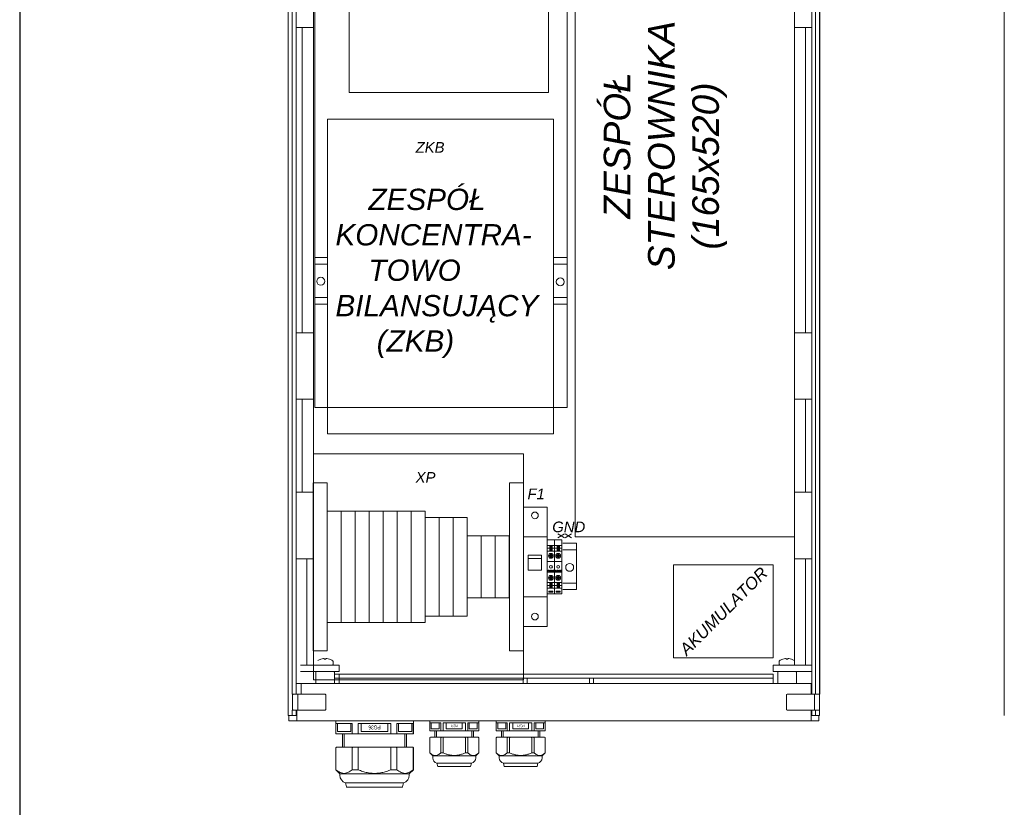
# Model space of a CAD drawing. Header units: millimetres. Extents: x -2674 to -2269, y -551 to -111.
# Tile 2 of 18: x -2659 to -2566, y -324 to -250. Entities that reach past the tile are written whole.
import ezdxf
from ezdxf.enums import TextEntityAlignment as Align

# ---------------------------------------------------------------- set-up
doc = ezdxf.new("R2010")
doc.units = ezdxf.units.MM
for name, color, linetype in [('1', 1, 'Continuous'), ('schrack-symbol', 7, 'Continuous'), ('w0', 7, 'Continuous')]:
    doc.layers.add(name, color=color, linetype=linetype)
for name, color, linetype, lineweight in [('obudowy', 7, 'Continuous', 0), ('schrack-details', 4, 'Continuous', 5), ('schrack-others', 2, 'Continuous', 13), ('schrack-outline', 1, 'Continuous', 25)]:
    doc.layers.add(name, color=color, linetype=linetype, lineweight=lineweight)
doc.layers.add('rzutnie', color=3, linetype='Continuous', plot=False)
doc.styles.add('logo', font='romand.shx', dxfattribs={"oblique": 15, "height": 1.5})
doc.styles.add('OPIS', font='simplex.shx', dxfattribs={"width": 0.7, "height": 10})
doc.styles.add('styl', font='simplex_.ttf')
doc.styles.add('style1', font='ariali.ttf', dxfattribs={"height": 30})
doc.styles.add('TSTYLE1', font='txt', dxfattribs={"width": 0.71, "height": 3})

# ---------------------------------------------------------------- blocks, each defined once
blk = doc.blocks.new('IK100002')
at = {"layer": 'schrack-details', "color": 7, "lineweight": 0}
for p, q in [((0, -4.08), (5.5, -4.08)), ((0, -6.21), (1.88, -6.21)), ((3.62, -6.21), (5.5, -6.21)), ((0, -8.34), (5.5, -8.34)), ((0.94, -11.97), (4.56, -11.97)), ((1.34, -11.97), (1.34, -11.64)), ((1.34, -11.64), (1.98, -11.64)), ((1.34, -12.3), (1.34, -11.97)), ((1.98, -12.3), (1.34, -12.3)), ((2.42, -11.2), (1.98, -11.64)), ((2.42, -12.74), (1.98, -12.3)), ((2.42, -10.56), (2.75, -10.56)), ((2.42, -11.2), (2.42, -10.56)), ((2.42, -13.37), (2.42, -12.74)), ((2.75, -13.37), (2.42, -13.37)), ((2.75, -10.15), (2.75, -13.78)), ((2.75, -10.56), (3.08, -10.56)), ((3.08, -13.37), (2.75, -13.37)), ((3.08, -10.56), (3.08, -11.2)), ((3.08, -11.2), (3.52, -11.64)), ((3.08, -12.74), (3.52, -12.3)), ((3.08, -12.74), (3.08, -13.37)), ((3.52, -11.64), (4.16, -11.64)), ((4.16, -12.3), (3.52, -12.3)), ((4.16, -11.64), (4.16, -11.97)), ((4.16, -11.97), (4.16, -12.3)), ((0, -16.15), (5.5, -16.15)), ((0, -24.35), (5.5, -24.35)), ((0.94, -28.53), (4.56, -28.53)), ((1.34, -28.2), (1.34, -28.53)), ((1.98, -28.2), (1.34, -28.2)), ((1.34, -28.53), (1.34, -28.86)), ((1.34, -28.86), (1.98, -28.86)), ((2.42, -27.76), (1.98, -28.2)), ((2.42, -29.3), (1.98, -28.86)), ((2.75, -27.13), (2.42, -27.13)), ((2.42, -27.13), (2.42, -27.76)), ((2.42, -29.3), (2.42, -29.94)), ((2.75, -30.35), (2.75, -26.72)), ((3.08, -27.13), (2.75, -27.13)), ((3.08, -27.76), (3.08, -27.13)), ((3.08, -27.76), (3.52, -28.2)), ((3.08, -29.3), (3.52, -28.86)), ((3.08, -29.94), (3.08, -29.3)), ((4.16, -28.2), (3.52, -28.2)), ((3.52, -28.86), (4.16, -28.86)), ((4.16, -28.53), (4.16, -28.2)), ((4.16, -28.86), (4.16, -28.53)), ((0, -32.16), (5.5, -32.16)), ((0, -34.29), (1.88, -34.29)), ((0, -36.42), (5.5, -36.42)), ((2.42, -29.94), (2.75, -29.94)), ((2.75, -29.94), (3.08, -29.94)), ((3.62, -34.29), (5.5, -34.29))]:
    blk.add_line(p, q, dxfattribs=at)
for points in [[(1.88, -8.13), (3.62, -8.13), (3.62, -4.08), (1.88, -4.08)], [(2.38, -7.63), (3.12, -7.63), (3.12, -4.58), (2.38, -4.58)], [(1.88, -32.37), (3.62, -32.37), (3.62, -36.42), (1.88, -36.42)], [(2.38, -32.87), (3.12, -32.87), (3.12, -35.92), (2.38, -35.92)], [(4.28, -38.57), (4.28, -39.31), (1.22, -39.31), (1.22, -38.57)]]:
    blk.add_lwpolyline(points, close=True, dxfattribs=at)
for centre, radius in [((2.75, -11.97), 1.81), ((2.75, -20.25), 1.08), ((2.75, -28.53), 1.81)]:
    blk.add_circle(centre, radius, dxfattribs=at)
at = {"layer": 'schrack-outline', "color": 7, "lineweight": 0}
blk.add_lwpolyline([(0, 0), (0, -40.5), (5.5, -40.5), (5.5, 0)], close=True, dxfattribs=at)
at = {"layer": 'schrack-others', "color": 7, "lineweight": 0, "style": 'logo', "oblique": 15, "width": 1.2}
blk.add_text('CBD2', height=1.2, dxfattribs=at).set_placement((2.54, -24.04), align=Align.CENTER)
at = {"layer": 'schrack-symbol', "color": 7, "lineweight": 0, "style": 'styl', "flags": 8}
blk.add_attdef('SYMBOL', (12.88, 1), '', height=5, rotation=90, dxfattribs=at)
at = {"layer": 'schrack-symbol', "color": 7, "lineweight": 0, "style": 'OPIS', "flags": 3}
blk.add_attdef('ARTICLE_NUMBER', (-0.07, -42.5), '', height=2, dxfattribs=at)
blk = doc.blocks.new('PG 21 góra')
at = {"layer": '1', "color": 7, "linetype": 'Continuous', "lineweight": 0}
for p, q in [((-15.5, -0.15), (-15.35, 0)), ((15.35, 0), (-15.35, 0)), ((15.35, 0), (15.5, -0.15)), ((-18.5, -0.15), (-18.5, -7.15)), ((18.5, -0.15), (-18.5, -0.15)), ((-18.47, -7.15), (-18.5, -7.15)), ((-10.11, -1.45), (-18.47, -1.45)), ((-18.47, -1.45), (-18.47, -7.15)), ((-17.29, -1.45), (-17.29, -6.15)), ((-17.29, -6.15), (-11.29, -6.15)), ((-11.29, -1.45), (-11.29, -6.15)), ((-10.11, -1.45), (-10.11, -7.15)), ((8.37, -1.45), (-8.37, -1.45)), ((-8.37, -1.45), (-8.37, -7.15)), ((-6, -1.45), (-6, -6.15)), ((-6, -6.15), (6, -6.15)), ((6, -1.45), (6, -6.15)), ((8.37, -1.45), (8.37, -7.15)), ((18.47, -1.45), (10.11, -1.45)), ((10.11, -1.45), (10.11, -7.15)), ((11.29, -1.45), (11.29, -6.15)), ((11.29, -6.15), (17.29, -6.15)), ((17.29, -1.45), (17.29, -6.15)), ((18.47, -1.45), (18.47, -7.15)), ((18.5, -7.15), (18.47, -7.15)), ((18.5, -0.15), (18.5, -7.15)), ((-18.5, -12.95), (-18.5, -24.1)), ((-18.47, -12.95), (-18.47, -24.1)), ((-18.18, -7.45), (-18.2, -7.45)), ((18.2, -7.45), (-18.18, -7.45)), ((-17.97, -12.45), (18, -12.45)), ((-14.5, -7.45), (-14.5, -12.45)), ((-13.25, -7.45), (-13.25, -12.45)), ((-10.11, -12.95), (-10.11, -24.1)), ((-8.37, -12.95), (-8.37, -24.1)), ((8.36, -12.95), (8.36, -24.1)), ((10.1, -12.95), (10.1, -24.1)), ((13.25, -7.45), (13.25, -12.45)), ((14.5, -12.45), (14.5, -7.45)), ((18.2, -7.45), (18.18, -7.45)), ((18.47, -12.95), (18.47, -24.1)), ((18.5, -12.95), (18.5, -24.1)), ((-18.47, -24.1), (-18.5, -24.1)), ((-18.5, -24.1), (-16.15, -26.45)), ((-16.15, -26.45), (-16.15, -27.95)), ((16.15, -26.45), (-16.15, -26.45)), ((-8.37, -24.1), (-10.11, -24.1)), ((10.1, -24.1), (8.36, -24.1)), ((16.15, -26.45), (18.5, -24.1)), ((16.15, -26.45), (16.15, -27.95)), ((18.5, -24.1), (18.47, -24.1)), ((12.99, -31.86), (-13, -31.86)), ((-12.34, -34.3), (-13, -31.86)), ((12.14, -34.45), (-12.15, -34.45)), ((12.34, -34.3), (12.99, -31.86))]:
    blk.add_line(p, q, dxfattribs=at)
for centre, radius, start, end in [((-18.2, -7.15), 0.3, 180, 270), ((-18.17, -7.15), 0.298, 179.58826, 269.60773), ((18.17, -7.15), 0.298, 270.3907, 0.41331), ((18.2, -7.15), 0.3, 270, 0), ((-18, -12.95), 0.5, 90, 180), ((-18, -12.95), 0.5, 90, 180), ((-17.97, -12.95), 0.5, 90, 180), ((-9.61, -12.95), 0.5, 90, 180), ((-7.87, -12.95), 0.5, 90, 180), ((7.86, -12.95), 0.5, 0, 90), ((9.6, -12.95), 0.5, 0, 90), ((17.97, -12.95), 0.5, 0, 90), ((18, -12.95), 0.5, 0, 90), ((-12.15, -27.95), 4, 180, 257.81899), ((12.15, -27.95), 4, 282.18101, 0), ((-12.15, -34.25), 0.2, 195, 270), ((12.14, -34.25), 0.2, 270, 345)]:
    blk.add_arc(centre, radius, start, end, dxfattribs=at)
for points, start_tangent, end_tangent in [([(-9.88, -7.45), (-10.01, -7.4), (-10.08, -7.28), (-10.11, -7.15)], (-1, 0), (0, 1)), ([(-8.29, -7.45), (-8.33, -7.42), (-8.34, -7.37), (-8.35, -7.33), (-8.36, -7.29), (-8.36, -7.24), (-8.37, -7.2), (-8.37, -7.15)], (-1, 0), (0, 1)), ([(8.29, -7.45), (8.33, -7.42), (8.34, -7.37), (8.35, -7.33), (8.36, -7.29), (8.36, -7.24), (8.37, -7.2), (8.37, -7.15)], (1, 0), (0, 1)), ([(9.88, -7.45), (10.01, -7.4), (10.08, -7.28), (10.11, -7.15)], (1, 0), (0, 1)), ([(-18.47, -24.1), (-17.42, -24.95), (-16.26, -25.64), (-14.97, -26.04), (-14.29, -26.1), (-13.62, -26.04), (-12.33, -25.64), (-11.16, -24.95), (-10.11, -24.1)], (0.741633, -0.670806), (0.741633, 0.670806)), ([(-8.37, -24.1), (-6.07, -25.02), (-3.69, -25.69), (-1.24, -26.05), (1.24, -26.05), (3.68, -25.69), (6.07, -25.02), (8.36, -24.1)], (0.911153, -0.412068), (0.911153, 0.412068)), ([(18.47, -24.1), (17.42, -24.95), (16.25, -25.64), (14.96, -26.04), (14.29, -26.1), (13.61, -26.04), (12.32, -25.64), (11.16, -24.95), (10.1, -24.1)], (-0.741633, -0.670806), (-0.741633, 0.670805))]:
    blk.add_spline(points, degree=3, dxfattribs=dict(at, start_tangent=start_tangent, end_tangent=end_tangent))
at = {"layer": '1', "color": 7, "linetype": 'Continuous', "lineweight": 0, "style": 'TSTYLE1', "width": 0.71}
blk.add_text('PG21', height=2, rotation=180, dxfattribs=at).set_placement((0, -2.8), align=Align.CENTER)
blk = doc.blocks.new('PG36 góra')
at = {"layer": 'w0', "color": 7, "linetype": 'Continuous', "lineweight": 0}
for p, q in [((-27.15, -0.15), (-27, 0)), ((27, 0), (-27, 0)), ((27, 0), (27.15, -0.15)), ((29.25, -0.15), (-29.25, -0.15)), ((-29.25, -0.15), (-29.25, -9.65)), ((-16.76, -1.95), (-29.14, -1.95)), ((-29.14, -1.95), (-29.14, -9.65)), ((-27.95, -1.95), (-27.95, -8.15)), ((-17.95, -1.95), (-17.95, -8.15)), ((-16.76, -1.95), (-16.76, -9.65)), ((12.38, -1.95), (-12.38, -1.95)), ((-12.38, -1.95), (-12.38, -9.65)), ((-10, -1.95), (-10, -8.15)), ((10, -1.95), (10, -8.15)), ((12.38, -1.95), (12.38, -9.65)), ((29.14, -1.95), (16.76, -1.95)), ((16.76, -1.95), (16.76, -9.65)), ((17.95, -1.95), (17.95, -8.15)), ((27.95, -1.95), (27.95, -8.15)), ((29.14, -1.95), (29.14, -9.65)), ((29.25, -0.15), (29.25, -9.65)), ((28.95, -9.95), (-28.95, -9.95)), ((-27.95, -8.15), (-17.95, -8.15)), ((-24, -19.95), (-24, -9.95)), ((-22.75, -19.95), (-22.75, -9.95)), ((-10, -8.15), (10, -8.15)), ((17.95, -8.15), (27.95, -8.15)), ((22.75, -19.95), (22.75, -9.95)), ((24, -19.95), (24, -9.95)), ((-29.25, -20.45), (-29.25, -36.85)), ((-29.14, -20.45), (-29.14, -36.85)), ((-28.75, -19.95), (28.75, -19.95)), ((-16.76, -20.45), (-16.76, -36.85)), ((-12.38, -20.45), (-12.38, -36.85)), ((12.38, -20.45), (12.38, -36.85)), ((16.76, -20.45), (16.76, -36.85)), ((29.14, -20.45), (29.14, -36.85)), ((29.25, -20.45), (29.25, -36.85)), ((-29.14, -36.85), (-29.25, -36.85)), ((-29.25, -36.85), (-26.15, -39.95)), ((-12.38, -36.85), (-16.76, -36.85)), ((16.76, -36.85), (12.38, -36.85)), ((26.15, -39.95), (29.25, -36.85)), ((29.25, -36.85), (29.14, -36.85)), ((-26.15, -39.95), (-26.15, -40.95)), ((26.15, -39.95), (-26.15, -39.95)), ((26.15, -39.95), (26.15, -40.95)), ((21.87, -46.7), (-21.87, -46.7)), ((-21.04, -49.8), (-21.87, -46.7)), ((20.85, -49.95), (-20.85, -49.95)), ((21.04, -49.8), (21.87, -46.7))]:
    blk.add_line(p, q, dxfattribs=at)
for centre, radius, start, end in [((-28.95, -9.65), 0.3, 180, 270), ((-28.84, -9.65), 0.297, 179.34055, 269.34834), ((28.84, -9.65), 0.297, 270.65179, 0.65932), ((28.95, -9.65), 0.3, 270, 0), ((-28.75, -20.45), 0.5, 90, 180), ((-28.64, -20.45), 0.5, 90, 180), ((-16.26, -20.45), 0.5, 90, 180), ((-11.88, -20.45), 0.5, 90, 180), ((11.88, -20.45), 0.5, 0, 90), ((16.26, -20.45), 0.5, 0, 90), ((28.64, -20.45), 0.5, 0, 90), ((28.75, -20.45), 0.5, 0, 90), ((28.75, -20.45), 0.5, 0, 90), ((-20.15, -40.95), 6, 180, 253.32717), ((20.15, -40.95), 6, 286.67283, 0), ((-20.85, -49.75), 0.2, 195, 270), ((20.85, -49.75), 0.2, 270, 345)]:
    blk.add_arc(centre, radius, start, end, dxfattribs=at)
for points, start_tangent, end_tangent in [([(-16.76, -9.65), (-16.73, -9.78), (-16.66, -9.9), (-16.53, -9.95)], (0, -1), (1, 0)), ([(-12.38, -9.65), (-12.38, -9.7), (-12.38, -9.74), (-12.37, -9.79), (-12.37, -9.83), (-12.36, -9.87), (-12.35, -9.92), (-12.32, -9.95)], (0, -1), (1, 0)), ([(12.32, -9.95), (12.35, -9.92), (12.36, -9.87), (12.37, -9.83), (12.37, -9.79), (12.38, -9.74), (12.38, -9.7), (12.38, -9.65)], (1, 0), (0, 1)), ([(16.76, -9.65), (16.73, -9.78), (16.66, -9.9), (16.53, -9.95)], (0, -1), (-1, 0)), ([(-16.76, -36.85), (-18.33, -38.04), (-20.07, -38.98), (-21.96, -39.53), (-23.94, -39.53), (-25.83, -38.98), (-27.57, -38.04), (-29.14, -36.85)], (-0.763208, -0.646153), (-0.763208, 0.646153)), ([(-12.38, -36.85), (-8.97, -38.12), (-5.44, -39.05), (-1.82, -39.54), (1.82, -39.54), (5.44, -39.05), (8.97, -38.12), (12.38, -36.85)], (0.920889, -0.389825), (0.920889, 0.389825)), ([(16.76, -36.85), (18.33, -38.04), (20.07, -38.98), (21.96, -39.53), (23.94, -39.53), (25.83, -38.98), (27.57, -38.04), (29.14, -36.85)], (0.763208, -0.646153), (0.763208, 0.646153))]:
    blk.add_spline(points, degree=3, dxfattribs=dict(at, start_tangent=start_tangent, end_tangent=end_tangent))
at = {"layer": 'w0', "color": 7, "linetype": 'Continuous', "lineweight": 0, "style": 'TSTYLE1', "width": 0.71}
blk.add_text('PG36', height=3, rotation=180, dxfattribs=at).set_placement((0, -3.55), align=Align.CENTER)
blk = doc.blocks.new('S 301')
at = {"linetype": 'Continuous', "lineweight": 0}
for p, q in [((0, 0), (0, 90)), ((0, 90), (18, 90)), ((0, 67.5), (18, 67.5)), ((0, 22.5), (18, 22.5)), ((18, 0), (0, 0))]:
    blk.add_line(p, q, dxfattribs=at)
at = {"lineweight": 0}
for p, q in [((0, 90), (0, 0)), ((18, 90), (18, 0)), ((18, 67.5), (18, 22.5)), ((18, 62.93), (18, 27.9)), ((3.75, 51.25), (3.75, 53.75)), ((3.75, 53.75), (13.75, 53.75)), ((13.75, 53.75), (13.75, 50)), ((3.75, 51.25), (13.75, 51.25)), ((3.75, 42.5), (3.75, 51.25)), ((13.75, 51.25), (13.75, 42.5)), ((13.75, 42.5), (3.75, 42.5))]:
    blk.add_line(p, q, dxfattribs=at)
at = {"linetype": 'Continuous', "lineweight": 0}
for centre in [(8.75, 83.75), (8.75, 7.5)]:
    blk.add_circle(centre, 2.5, dxfattribs=at)

msp = doc.modelspace()

# ---------------------------------------------------------------- linework, layer by layer
at = {"lineweight": 0}
for p, q in [((-2630.978, -269.681), (-2630.978, -274.056)), ((-2630.978, -269.681), (-2630.978, -270.306)), ((-2629.764, -272.181), (-2630.978, -272.181)), ((-2607.228, -272.181), (-2608.514, -272.181)), ((-2607.228, -276.556), (-2607.228, -272.181)), ((-2630.978, -272.806), (-2629.764, -272.806)), ((-2608.514, -272.806), (-2607.228, -272.806)), ((-2629.764, -275.931), (-2630.978, -275.931)), ((-2607.228, -275.931), (-2608.514, -275.931)), ((-2607.228, -276.556), (-2607.228, -275.931)), ((-2630.978, -276.556), (-2629.764, -276.556)), ((-2608.514, -276.556), (-2607.228, -276.556)), ((-2606.345, -299.053), (-2607.631, -299.053)), ((-2607.631, -299.678), (-2606.345, -299.678)), ((-2606.345, -302.803), (-2607.631, -302.803)), ((-2607.631, -303.428), (-2606.345, -303.428))]:
    msp.add_line(p, q, dxfattribs=at)
for centre in [(-2630.411, -274.398), (-2607.877, -274.456), (-2606.994, -301.327)]:
    msp.add_circle(centre, 0.375, dxfattribs=at)
at = {"layer": 'obudowy', "color": 7, "lineweight": 0}
for p, q in [((-2633.486, -215.253), (-2633.486, -313.269)), ((-2633.483, -215.253), (-2633.483, -315.269)), ((-2633.108, -215.253), (-2633.108, -313.269)), ((-2632.733, -215.253), (-2632.733, -313.269)), ((-2584.224, -215.253), (-2584.224, -313.269)), ((-2583.849, -215.253), (-2583.849, -313.269)), ((-2583.473, -315.269), (-2583.473, -215.253)), ((-2583.471, -313.269), (-2583.471, -215.253)), ((-2566.099, -215.253), (-2566.099, -315.27)), ((-2566.099, -215.253), (-2566.099, -315.27)), ((-2633.485, -217.128), (-2633.485, -311.144)), ((-2583.472, -217.128), (-2583.472, -311.144)), ((-2631.107, -244.257), (-2631.107, -250.508)), ((-2585.849, -244.257), (-2585.849, -250.508)), ((-2632.733, -250.508), (-2632.148, -250.508)), ((-2632.148, -250.508), (-2632.148, -279.263)), ((-2632.148, -250.508), (-2631.104, -250.508)), ((-2631.103, -279.263), (-2631.103, -250.508)), ((-2585.854, -250.508), (-2585.854, -279.263)), ((-2584.808, -250.508), (-2585.853, -250.508)), ((-2584.224, -250.508), (-2584.808, -250.508)), ((-2584.808, -250.508), (-2584.808, -279.263)), ((-2632.733, -279.263), (-2632.148, -279.263)), ((-2632.148, -279.263), (-2631.104, -279.263)), ((-2631.107, -279.263), (-2631.107, -285.514)), ((-2584.808, -279.263), (-2585.853, -279.263)), ((-2585.849, -279.263), (-2585.849, -285.514)), ((-2584.224, -279.263), (-2584.808, -279.263)), ((-2632.733, -285.514), (-2632.148, -285.514)), ((-2632.148, -285.514), (-2632.148, -294.266)), ((-2632.148, -285.514), (-2631.104, -285.514)), ((-2631.103, -294.266), (-2631.103, -285.514)), ((-2585.854, -285.514), (-2585.854, -294.266)), ((-2584.808, -285.514), (-2585.853, -285.514)), ((-2584.808, -285.514), (-2584.808, -294.266)), ((-2584.224, -285.514), (-2584.808, -285.514)), ((-2632.733, -294.266), (-2632.148, -294.266)), ((-2632.148, -294.266), (-2631.104, -294.266)), ((-2631.107, -294.266), (-2631.107, -300.517)), ((-2584.808, -294.266), (-2585.853, -294.266)), ((-2585.849, -294.266), (-2585.849, -300.517)), ((-2584.224, -294.266), (-2584.808, -294.266)), ((-2632.733, -300.517), (-2632.148, -300.517)), ((-2632.148, -300.517), (-2631.104, -300.517)), ((-2631.736, -300.517), (-2631.736, -310.519)), ((-2631.103, -310.519), (-2631.103, -300.517)), ((-2585.854, -300.517), (-2585.854, -310.519)), ((-2584.808, -300.517), (-2585.853, -300.517)), ((-2584.808, -300.517), (-2584.808, -310.519)), ((-2584.224, -300.517), (-2584.808, -300.517)), ((-2630.411, -309.961), (-2630.41, -309.963)), ((-2630.157, -309.905), (-2630.148, -309.904)), ((-2630.148, -309.904), (-2630.138, -309.904)), ((-2630.138, -309.904), (-2630.129, -309.904)), ((-2630.129, -309.904), (-2630.12, -309.904)), ((-2630.12, -309.904), (-2630.11, -309.904)), ((-2630.11, -309.904), (-2630.101, -309.904)), ((-2630.101, -309.904), (-2630.091, -309.904)), ((-2630.091, -309.904), (-2630.082, -309.905)), ((-2630.082, -309.963), (-2630.082, -309.905)), ((-2630.082, -309.963), (-2630.063, -309.962)), ((-2630.063, -309.962), (-2630.045, -309.961)), ((-2630.045, -309.961), (-2630.026, -309.961)), ((-2630.026, -309.961), (-2630.007, -309.961)), ((-2630.007, -309.961), (-2629.988, -309.961)), ((-2629.988, -309.961), (-2629.97, -309.961)), ((-2629.97, -309.961), (-2629.951, -309.962)), ((-2629.951, -309.962), (-2629.932, -309.963)), ((-2629.932, -309.905), (-2629.923, -309.904)), ((-2629.932, -309.963), (-2629.932, -309.905)), ((-2629.923, -309.904), (-2629.913, -309.904)), ((-2629.913, -309.904), (-2629.904, -309.904)), ((-2629.904, -309.904), (-2629.895, -309.904)), ((-2629.895, -309.904), (-2629.885, -309.904)), ((-2629.885, -309.904), (-2629.876, -309.904)), ((-2629.876, -309.904), (-2629.866, -309.904)), ((-2629.866, -309.904), (-2629.857, -309.905)), ((-2629.604, -309.963), (-2629.603, -309.961)), ((-2629.257, -310.456), (-2629.257, -310.175)), ((-2587.287, -310.175), (-2587.287, -310.456)), ((-2586.94, -309.963), (-2586.941, -309.961)), ((-2586.678, -309.904), (-2586.687, -309.905)), ((-2586.668, -309.904), (-2586.678, -309.904)), ((-2586.659, -309.904), (-2586.668, -309.904)), ((-2586.649, -309.904), (-2586.659, -309.904)), ((-2586.64, -309.904), (-2586.649, -309.904)), ((-2586.631, -309.904), (-2586.64, -309.904)), ((-2586.621, -309.904), (-2586.631, -309.904)), ((-2586.612, -309.905), (-2586.621, -309.904)), ((-2586.612, -309.963), (-2586.612, -309.905)), ((-2586.593, -309.962), (-2586.612, -309.963)), ((-2586.574, -309.961), (-2586.593, -309.962)), ((-2586.556, -309.961), (-2586.574, -309.961)), ((-2586.537, -309.961), (-2586.556, -309.961)), ((-2586.518, -309.961), (-2586.537, -309.961)), ((-2586.499, -309.961), (-2586.518, -309.961)), ((-2586.481, -309.962), (-2586.499, -309.961)), ((-2586.462, -309.963), (-2586.481, -309.962)), ((-2586.453, -309.904), (-2586.462, -309.905)), ((-2586.462, -309.963), (-2586.462, -309.905)), ((-2586.443, -309.904), (-2586.453, -309.904)), ((-2586.434, -309.904), (-2586.443, -309.904)), ((-2586.424, -309.904), (-2586.434, -309.904)), ((-2586.415, -309.904), (-2586.424, -309.904)), ((-2586.406, -309.904), (-2586.415, -309.904)), ((-2586.396, -309.904), (-2586.406, -309.904)), ((-2586.387, -309.905), (-2586.396, -309.904)), ((-2586.133, -309.961), (-2586.134, -309.963)), ((-2632.32, -310.519), (-2629.194, -310.519)), ((-2632.32, -311.144), (-2629.194, -311.144)), ((-2630.882, -311.206), (-2630.882, -312.269)), ((-2629.194, -310.519), (-2628.694, -310.519)), ((-2628.694, -311.144), (-2629.194, -311.144)), ((-2629.131, -312.269), (-2629.131, -311.206)), ((-2628.694, -310.519), (-2628.694, -311.144)), ((-2587.35, -310.519), (-2587.85, -310.519)), ((-2587.85, -310.519), (-2587.85, -311.144)), ((-2587.85, -311.144), (-2587.35, -311.144)), ((-2587.412, -311.206), (-2587.412, -312.269)), ((-2584.224, -310.519), (-2587.35, -310.519)), ((-2584.224, -311.144), (-2587.35, -311.144)), ((-2585.662, -312.269), (-2585.662, -311.206)), ((-2587.85, -311.394), (-2629.107, -311.394)), ((-2587.85, -311.769), (-2629.107, -311.769)), ((-2628.694, -311.769), (-2628.694, -311.394)), ((-2628.694, -312.269), (-2628.694, -311.769)), ((-2611.379, -312.269), (-2611.379, -311.769)), ((-2611.004, -311.769), (-2611.004, -312.269)), ((-2605.128, -312.269), (-2605.128, -311.769)), ((-2604.753, -311.769), (-2604.753, -312.269)), ((-2587.85, -311.769), (-2587.85, -311.394)), ((-2587.85, -312.269), (-2587.85, -311.769)), ((-2632.67, -312.269), (-2584.287, -312.269)), ((-2632.257, -313.269), (-2632.257, -312.269)), ((-2584.287, -313.269), (-2584.287, -312.269)), ((-2633.485, -315.269), (-2633.485, -313.269)), ((-2633.072, -313.269), (-2633.073, -313.269)), ((-2633.069, -314.707), (-2633.069, -313.331)), ((-2632.573, -313.269), (-2633.007, -313.269)), ((-2632.574, -313.271), (-2632.573, -313.269)), ((-2632.574, -313.274), (-2632.574, -313.271)), ((-2632.574, -313.278), (-2632.574, -313.274)), ((-2632.574, -313.285), (-2632.574, -313.278)), ((-2632.574, -313.292), (-2632.574, -313.285)), ((-2632.574, -313.301), (-2632.574, -313.292)), ((-2632.574, -313.311), (-2632.574, -313.301)), ((-2632.574, -313.321), (-2632.574, -313.311)), ((-2632.574, -313.331), (-2632.574, -313.321)), ((-2632.574, -314.707), (-2632.574, -313.331)), ((-2632.573, -313.269), (-2632.573, -313.269)), ((-2630.318, -313.269), (-2632.573, -313.269)), ((-2630.005, -313.269), (-2630.318, -313.269)), ((-2629.943, -314.707), (-2629.943, -313.331)), ((-2586.601, -314.707), (-2586.601, -313.331)), ((-2586.538, -313.269), (-2586.225, -313.269)), ((-2586.225, -313.269), (-2583.97, -313.269)), ((-2583.97, -313.269), (-2583.97, -313.269)), ((-2583.97, -313.271), (-2583.97, -313.269)), ((-2583.97, -313.269), (-2583.536, -313.269)), ((-2583.97, -313.274), (-2583.97, -313.271)), ((-2583.97, -313.278), (-2583.97, -313.274)), ((-2583.97, -313.285), (-2583.97, -313.278)), ((-2583.97, -313.292), (-2583.97, -313.285)), ((-2583.97, -313.301), (-2583.97, -313.292)), ((-2583.97, -313.311), (-2583.97, -313.301)), ((-2583.97, -313.321), (-2583.97, -313.311)), ((-2583.97, -313.331), (-2583.97, -313.321)), ((-2583.97, -314.707), (-2583.97, -313.331)), ((-2583.474, -314.707), (-2583.474, -313.331)), ((-2583.472, -315.269), (-2583.472, -313.269)), ((-2583.472, -313.269), (-2583.471, -313.269)), ((-2633.108, -314.769), (-2633.108, -315.269)), ((-2633.007, -314.769), (-2632.573, -314.769)), ((-2632.733, -314.769), (-2632.733, -315.269)), ((-2632.67, -315.769), (-2632.67, -314.769)), ((-2632.574, -314.707), (-2632.574, -314.717)), ((-2632.574, -314.717), (-2632.574, -314.727)), ((-2632.574, -314.727), (-2632.574, -314.737)), ((-2632.574, -314.737), (-2632.574, -314.746)), ((-2632.574, -314.746), (-2632.574, -314.753)), ((-2632.574, -314.753), (-2632.574, -314.76)), ((-2632.574, -314.76), (-2632.574, -314.765)), ((-2632.574, -314.765), (-2632.574, -314.768)), ((-2632.574, -314.768), (-2632.573, -314.769)), ((-2632.573, -314.769), (-2632.573, -314.769)), ((-2632.573, -314.769), (-2630.318, -314.769)), ((-2630.318, -314.769), (-2630.005, -314.769)), ((-2586.225, -314.769), (-2586.538, -314.769)), ((-2583.97, -314.769), (-2586.225, -314.769)), ((-2584.287, -315.769), (-2584.287, -314.769)), ((-2584.224, -314.769), (-2584.224, -315.269)), ((-2583.97, -314.707), (-2583.97, -314.717)), ((-2583.97, -314.717), (-2583.97, -314.727)), ((-2583.97, -314.727), (-2583.97, -314.737)), ((-2583.97, -314.737), (-2583.97, -314.746)), ((-2583.97, -314.746), (-2583.97, -314.753)), ((-2583.97, -314.753), (-2583.97, -314.76)), ((-2583.97, -314.76), (-2583.97, -314.765)), ((-2583.97, -314.765), (-2583.97, -314.768)), ((-2583.97, -314.768), (-2583.97, -314.769)), ((-2583.97, -314.769), (-2583.97, -314.769)), ((-2583.536, -314.769), (-2583.97, -314.769)), ((-2583.849, -314.769), (-2583.849, -315.269)), ((-2633.483, -315.269), (-2633.485, -315.269)), ((-2633.108, -315.269), (-2633.484, -315.269)), ((-2633.42, -315.769), (-2633.42, -315.269)), ((-2633.42, -315.769), (-2632.67, -315.769)), ((-2632.733, -315.269), (-2633.108, -315.269)), ((-2632.733, -315.269), (-2632.67, -315.269)), ((-2632.67, -315.769), (-2584.287, -315.769)), ((-2584.224, -315.269), (-2584.287, -315.269)), ((-2583.536, -315.769), (-2584.287, -315.769)), ((-2584.224, -315.269), (-2583.849, -315.269)), ((-2583.849, -315.269), (-2583.473, -315.269)), ((-2583.536, -315.769), (-2583.536, -315.269)), ((-2566.099, -315.27), (-2566.099, -315.27)), ((-2566.099, -315.27), (-2566.099, -315.27)), ((-2566.099, -315.27), (-2566.099, -315.27))]:
    msp.add_line(p, q, dxfattribs=at)
for centre, radius, start, end in [((-2630.007, -311.144), 1.25, 108.85477, 123.12671), ((-2630.007, -311.144), 1.248, 96.9046, 108.84076), ((-2630.007, -311.144), 1.248, 71.15924, 83.0954), ((-2630.007, -311.144), 1.25, 54.62346, 71.14523), ((-2629.319, -310.175), 0.0625, 0, 54.62346), ((-2587.225, -310.175), 0.0625, 125.37654, 180), ((-2586.537, -311.144), 1.25, 108.85477, 125.37654), ((-2586.537, -311.144), 1.248, 96.9046, 108.84076), ((-2586.537, -311.144), 1.248, 71.15924, 83.0954), ((-2586.537, -311.144), 1.25, 56.87329, 71.14523), ((-2630.819, -311.206), 0.0625, 90, 180), ((-2629.319, -310.456), 0.0625, 270, 0), ((-2629.194, -311.206), 0.0625, 0, 90), ((-2587.35, -311.206), 0.0625, 90, 180), ((-2587.225, -310.456), 0.0625, 180, 270), ((-2585.724, -311.206), 0.0625, 0, 90), ((-2633.007, -313.331), 0.0625, 90, 180), ((-2630.005, -313.331), 0.0625, 0, 90), ((-2586.538, -313.331), 0.0625, 90, 180), ((-2583.536, -313.331), 0.0625, 0, 90), ((-2633.007, -314.707), 0.0625, 180, 270), ((-2630.005, -314.707), 0.0625, 270, 0), ((-2586.538, -314.707), 0.0625, 180, 270), ((-2583.536, -314.707), 0.0625, 270, 0)]:
    msp.add_arc(centre, radius, start, end, dxfattribs=at)
at = {"layer": 'rzutnie'}
msp.add_lwpolyline([(-2658.741, -111.217), (-2658.741, -398.217), (-2268.741, -398.217), (-2268.741, -111.217)], close=True, dxfattribs=at)
at = {"layer": 'w0', "color": 7, "lineweight": 0}
msp.add_line((-2606.345, -299.053), (-2606.345, -303.428), dxfattribs=at)
for points in [[(-2606.474, -233.454), (-2585.849, -233.454), (-2585.849, -298.454), (-2606.474, -298.454)], [(-2630.978, -237.898), (-2607.228, -237.898), (-2607.228, -286.273), (-2630.978, -286.273)], [(-2627.736, -237.898), (-2608.986, -237.898), (-2608.986, -256.648), (-2627.736, -256.648)], [(-2629.764, -259.148), (-2608.514, -259.148), (-2608.514, -288.773), (-2629.764, -288.773)], [(-2631.103, -290.653), (-2611.353, -290.653), (-2611.353, -311.903), (-2631.103, -311.903)], [(-2631.119, -309.173), (-2629.802, -309.173), (-2629.802, -293.384), (-2631.119, -293.384)], [(-2612.67, -309.173), (-2611.353, -309.173), (-2611.353, -293.384), (-2612.67, -293.384)], [(-2629.802, -306.51), (-2628.484, -306.51), (-2628.484, -296.046), (-2629.802, -296.046)], [(-2628.484, -306.51), (-2627.167, -306.51), (-2627.167, -296.046), (-2628.484, -296.046)], [(-2627.167, -306.51), (-2625.85, -306.51), (-2625.85, -296.046), (-2627.167, -296.046)], [(-2625.85, -306.51), (-2624.532, -306.51), (-2624.532, -296.046), (-2625.85, -296.046)], [(-2624.532, -306.51), (-2623.215, -306.51), (-2623.215, -296.046), (-2624.532, -296.046)], [(-2623.215, -306.51), (-2621.898, -306.51), (-2621.898, -296.046), (-2623.215, -296.046)], [(-2621.898, -306.51), (-2620.58, -306.51), (-2620.58, -296.046), (-2621.898, -296.046)], [(-2620.58, -305.929), (-2619.263, -305.929), (-2619.263, -296.627), (-2620.58, -296.627)], [(-2619.263, -305.929), (-2617.946, -305.929), (-2617.946, -296.627), (-2619.263, -296.627)], [(-2617.946, -305.929), (-2616.628, -305.929), (-2616.628, -296.627), (-2617.946, -296.627)], [(-2616.628, -304.185), (-2615.311, -304.185), (-2615.311, -298.371), (-2616.628, -298.371)], [(-2615.311, -304.185), (-2613.994, -304.185), (-2613.994, -298.371), (-2615.311, -298.371)], [(-2613.994, -304.185), (-2612.676, -304.185), (-2612.676, -298.371), (-2613.994, -298.371)], [(-2597.228, -301.104), (-2587.853, -301.104), (-2587.853, -309.854), (-2597.228, -309.854)]]:
    msp.add_lwpolyline(points, close=True, dxfattribs=at)

# ---------------------------------------------------------------- block references
at = {"layer": 'w0', "color": 7, "lineweight": 0, "xscale": 0.125, "yscale": 0.125, "zscale": 0.125}
for name, p in [('S 301', (-2611.353, -306.903)), ('PG36 góra', (-2625.353, -315.769)), ('PG 21 góra', (-2617.853, -315.769)), ('PG 21 góra', (-2611.603, -315.769))]:
    msp.add_blockref(name, p, dxfattribs=at)
for p in [(-2609.103, -298.747), (-2608.416, -298.747)]:
    msp.add_blockref('IK100002', p, dxfattribs=at).add_auto_attribs({'SYMBOL': 'X'})

# ---------------------------------------------------------------- texts
at = {"layer": 'w0', "color": 7, "lineweight": 0, "attachment_point": 1, "style": 'style1'}
for s, insert, char_height, width, rotation in [('     ZESPÓŁ\\PSTEROWNIKA\\P  (165x520)', (-2603.787, -273.358), 2.5, 19.91605, 90), ('    AKUMULATOR', (-2597.999, -310.143), 1.125, 32.69013, 45)]:
    msp.add_mtext(s, dxfattribs=dict(at, insert=insert, char_height=char_height, width=width, rotation=rotation))
for s, insert, char_height, width in [('ZKB', (-2621.486, -261.301), 1, 5.74065), ('    ZESPÓŁ\\PKONCENTRA-\\P    TOWO\\PBILANSUJĄCY\\P     (ZKB)', (-2629.033, -265.694), 2, 32.69013), ('XP', (-2621.486, -292.36), 1, 5.74065), ('F1', (-2610.962, -293.919), 1, 5.74065), ('GND', (-2608.631, -297.02), 1, 5.74065)]:
    msp.add_mtext(s, dxfattribs=dict(at, insert=insert, char_height=char_height, width=width))

doc.saveas('drawing.dxf')
